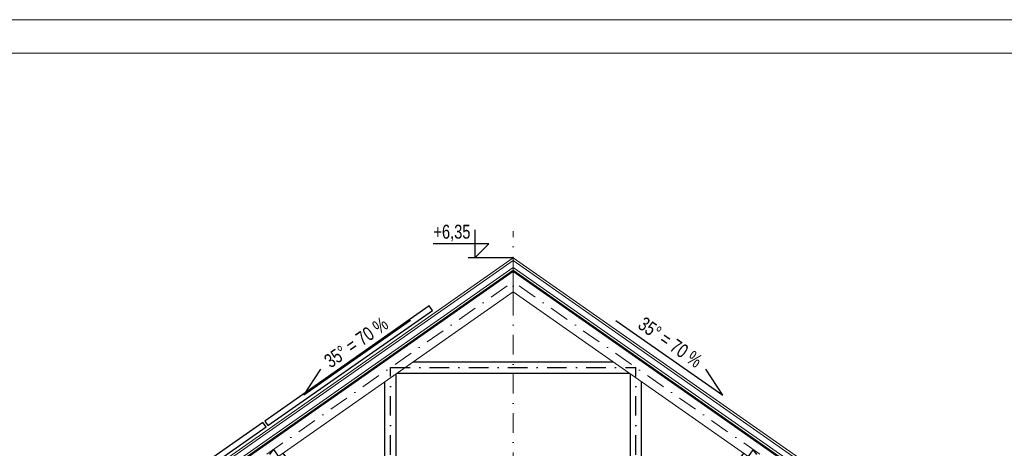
# Model space of a CAD drawing. Header units: inches. Extents: x 67073 to 287261, y -76160 to 48412.
# Tile 111 of 117: x 89901 to 90784, y -41302 to -40917. Entities that reach past the tile are written whole.
import ezdxf

# ---------------------------------------------------------------- set-up
doc = ezdxf.new("R2010")
doc.units = ezdxf.units.IN
doc.header["$MEASUREMENT"] = 0
doc.linetypes.add('DASHDOT', pattern=[1, 0.5, -0.25, 0, -0.25])
doc.linetypes.add('HIDDEN', pattern=[0.375, 0.25, -0.125])
for name, color, linetype, lineweight in [('p-- przekrój-drew', 3, 'Continuous', 20), ('p--osie konstr', 1, 'DASHDOT', 15), ('p--przekrój-cienki', 70, 'HIDDEN', 5)]:
    doc.layers.add(name, color=color, linetype=linetype, lineweight=lineweight)
for name, color, linetype in [('p--koty wysok.', 7, 'Continuous'), ('p--spadki terenu', 141, 'Continuous'), ('p--więźba-ukryta', 7, 'Continuous')]:
    doc.layers.add(name, color=color, linetype=linetype)
doc.styles.add('1-50', font='arial.ttf', dxfattribs={"width": 0.75, "height": 12.5})
doc.linetypes.add('LINIA17', pattern='A,1e-05,[146,RODZLIN.shx,S=0.03819,R=0,X=0,Y=-0.13482],-1.52796', length=1.52797)

# ---------------------------------------------------------------- blocks, each defined once
blk = doc.blocks.new('kota wykoń')
for p, q in [((0, 25), (0, 0)), ((0, 0), (-12.5, 12.5)), ((-12.5, 12.5), (37.5, 12.5))]:
    blk.add_line(p, q)
at = {"lineweight": 0}
blk.add_line((-2.5, 0), (2.5, 0), dxfattribs=at)

msp = doc.modelspace()

# ---------------------------------------------------------------- linework, layer by layer
at = {"linetype": 'Continuous', "lineweight": 18}
for points in [[(89430.462, -42402.179), (91530.462, -42402.179), (91530.462, -40917.179), (89430.462, -40917.179)], [(89591.09, -42372.179), (91500.462, -42372.179), (91500.462, -40947.179), (89591.09, -40947.179)]]:
    msp.add_lwpolyline(points, close=True, dxfattribs=at)
at = {"color": 251, "linetype": 'Continuous'}
for points in [[(90123.728, -41281.308), (90271.175, -41178.064), (90268.308, -41173.968), (90120.86, -41277.212)], [(89974.642, -41385.698), (90122.09, -41282.455), (90119.222, -41278.359), (89971.774, -41381.603)]]:
    msp.add_lwpolyline(points, close=True, dxfattribs=at)
at = {"layer": 'p-- przekrój-drew', "color": 251, "linetype": 'LINIA17', "lineweight": 0, "ltscale": 2}
for p in [(89920.001, -41438.367), (90767.058, -41438.367)]:
    msp.add_line(p, (90343.529, -41141.809), dxfattribs=at)
at = {"layer": 'p-- przekrój-drew', "color": 251, "ltscale": 2}
for p, q in [((90343.529, -41135.024), (90343.529, -41165.543)), ((89921.329, -41438.658), (90343.529, -41143.03)), ((90765.729, -41438.658), (90343.529, -41143.03)), ((89945.116, -41440.314), (90343.529, -41161.342)), ((90741.942, -41440.314), (90343.529, -41161.342))]:
    msp.add_line(p, q, dxfattribs=at)
at = {"layer": 'p--koty wysok.', "color": 251}
msp.add_line((90343.529, -41130.822), (90303.075, -41130.822), dxfattribs=at)
at = {"layer": 'p--osie konstr', "color": 251, "linetype": 'DASHDOT', "ltscale": 35}
for p, q in [((90343.529, -41954.592), (90343.529, -41106.824)), ((89921.329, -41447.814), (90343.529, -41152.186)), ((90765.729, -41447.814), (90343.529, -41152.186))]:
    msp.add_line(p, q, dxfattribs=at)
at = {"layer": 'p--przekrój-cienki', "color": 251, "linetype": 'Continuous', "ltscale": 35}
for p, q in [((89915.34, -41430.643), (90343.529, -41130.822)), ((89916.344, -41432.382), (90343.529, -41133.264)), ((90772.22, -41430.995), (90343.529, -41130.822)), ((90771.073, -41432.633), (90343.529, -41133.264)), ((89918.854, -41436.729), (90343.529, -41139.368)), ((90768.205, -41436.729), (90343.529, -41139.368))]:
    msp.add_line(p, q, dxfattribs=at)
at = {"layer": 'p--spadki terenu', "color": 251}
for points in [[(90251.452, -41186.998), (90155.729, -41254.024), (90170.977, -41230.627)], [(90435.606, -41186.998), (90531.329, -41254.024), (90516.082, -41230.627)]]:
    msp.add_lwpolyline(points, dxfattribs=at)
at = {"layer": 'p--więźba-ukryta', "color": 251, "linetype": 'DASHDOT', "ltscale": 35}
msp.add_line((90233.529, -41229.209), (90453.529, -41229.209), dxfattribs=at)
at = {"layer": 'p--więźba-ukryta', "color": 251, "ltscale": 35}
for p, q in [((90253.746, -41224.209), (90433.313, -41224.209)), ((90239.464, -41234.209), (90447.594, -41234.209))]:
    msp.add_line(p, q, dxfattribs=at)
at = {"layer": 'p--więźba-ukryta', "color": 251, "linetype": 'DASHDOT', "ltscale": 35}
for points in [[(90023.529, -41450.314), (90128.529, -41302.731), (90233.529, -41447.814), (90233.529, -41229.209)], [(90663.529, -41450.314), (90558.529, -41302.731), (90453.529, -41447.814), (90453.529, -41229.209)]]:
    msp.add_lwpolyline(points, dxfattribs=at)
at = {"layer": 'p--więźba-ukryta', "color": 251, "ltscale": 35}
for points in [[(90238.529, -41440.314), (90238.529, -41234.863)], [(90448.529, -41440.314), (90448.529, -41234.863)], [(90137.023, -41305.939), (90228.529, -41432.377), (90228.529, -41241.866)], [(90550.035, -41305.939), (90458.529, -41432.377), (90458.529, -41241.866)]]:
    msp.add_lwpolyline(points, dxfattribs=at)

# ---------------------------------------------------------------- block references
at = {"layer": 'p--koty wysok.', "color": 251, "xscale": -1, "rotation": 359.9999999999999}
msp.add_blockref('kota wykoń', (90309.26, -41130.822), dxfattribs=at)

# ---------------------------------------------------------------- texts
at = {"layer": 'p--koty wysok.', "color": 251, "insert": (90305.164, -41101.08), "char_height": 12.5, "width": 155.56197, "attachment_point": 3, "style": '1-50'}
msp.add_mtext('+6,35', dxfattribs=at)
at = {"layer": 'p--koty wysok.', "color": 251, "char_height": 12.5, "width": 207.41597, "style": '1-50'}
for insert, attachment_point, rotation in [((90172.668, -41219.898), 1, 35), ((90514.391, -41219.898), 3, 325)]:
    msp.add_mtext('35%%d = 70 %', dxfattribs=dict(at, insert=insert, attachment_point=attachment_point, rotation=rotation))

doc.saveas('drawing.dxf')
